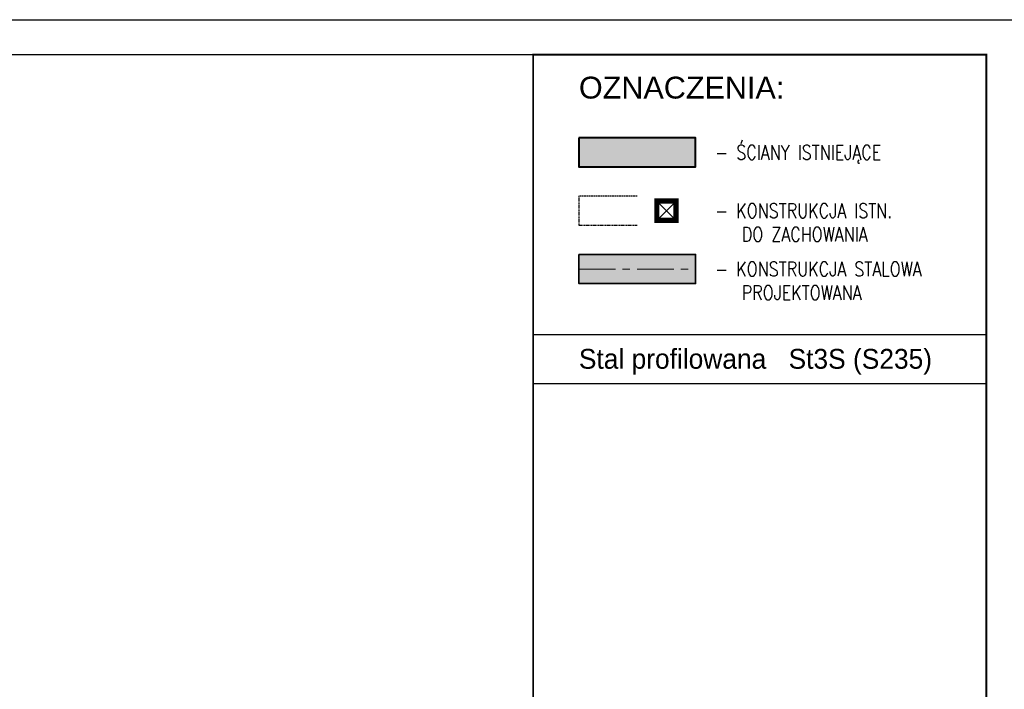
# Model space of a CAD drawing. Extents: x 678233 to 771511, y -128679 to -91169.
# Tile 16 of 62: x 763166 to 764010, y -103476 to -102902. Entities that reach past the tile are written whole.
import ezdxf
from ezdxf.enums import TextEntityAlignment as Align

# ---------------------------------------------------------------- set-up
doc = ezdxf.new("R2010")
doc.units = 0
doc.linetypes.add('CENTER', pattern=[2, 1.25, -0.25, 0.25, -0.25])
doc.linetypes.add('DASHED', pattern=[0.75, 0.5, -0.25])
for name, color, linetype in [('K-belki stalowe hach', 204, 'CONTINUOUS'), ('K-hatch', 8, 'CONTINUOUS'), ('K-opisy3', 30, 'CONTINUOUS'), ('K-przerywana', 8, 'DASHED'), ('K-ramka', 1, 'CONTINUOUS'), ('K-słupy', 6, 'CONTINUOUS'), ('K-tabelka', 1, 'CONTINUOUS'), ('ramka', 2, 'CONTINUOUS')]:
    doc.layers.add(name, color=color, linetype=linetype)
for name, color, linetype, lineweight in [('K-opisy', 2, 'CONTINUOUS', 18), ('K-osie', 1, 'CENTER', 5), ('K-stal wzmocnienia', 200, 'CONTINUOUS', 35), ('K-ściany istniejące', 12, 'CONTINUOUS', 40)]:
    doc.layers.add(name, color=color, linetype=linetype, lineweight=lineweight)
doc.styles.add('A-arial', font='arial.ttf')
doc.styles.add('ARIELCE', font='arial.ttf', dxfattribs={"width": 0.9})
doc.styles.add('ROMANS', font='romans.shx', dxfattribs={"width": 0.6})

msp = doc.modelspace()

# ---------------------------------------------------------------- hatches: boundary and pattern name
at = {"layer": 'K-belki stalowe hach', "linetype": 'ByBlock', "ltscale": 25}
h = msp.add_hatch(color=256, dxfattribs=at)
h.dxf.hatch_style = 1
h.paths.add_polyline_path([(763745.06, -103127.79), (763745.06, -103102.79), (763645.06, -103102.79), (763645.06, -103127.79)])
at = {"layer": 'K-hatch', "ltscale": 100}
msp.add_hatch(color=254, dxfattribs=at).paths.add_polyline_path([(763745.06, -103027.79), (763745.06, -103002.79), (763645.06, -103002.79), (763645.06, -103027.79)])

# ---------------------------------------------------------------- linework, layer by layer
at = {"layer": 'K-osie', "ltscale": 25, "elevation": -49777.13}
msp.add_lwpolyline([(763645.06, -103115.29), (763745.06, -103115.29)], dxfattribs=at)
at = {"layer": 'K-przerywana', "color": 160, "ltscale": 2, "elevation": -49777.13}
for points in [[(763645.06, -103052.79), (763645.06, -103077.79), (763695.06, -103077.79)], [(763695.06, -103052.79), (763645.06, -103052.79)]]:
    msp.add_lwpolyline(points, dxfattribs=at)
at = {"layer": 'K-ramka', "color": 3, "const_width": 1.63}
msp.add_lwpolyline([(763994.31, -102931.51), (763605.87, -102931.51), (763605.87, -104356.51), (763994.31, -104356.51)], close=True, dxfattribs=at)
at = {"layer": 'K-stal wzmocnienia', "color": 2, "elevation": -49777.13}
msp.add_lwpolyline([(763645.06, -103102.79), (763645.06, -103127.79), (763745.06, -103127.79), (763745.06, -103102.79), (763645.06, -103102.79)], dxfattribs=at)
at = {"layer": 'K-słupy', "color": 160, "ltscale": 2, "const_width": 4.5, "elevation": -49777.13}
msp.add_lwpolyline([(763711.83, -103057.06), (763728.33, -103057.06), (763728.33, -103073.56), (763711.83, -103073.56)], close=True, dxfattribs=at)
at = {"layer": 'K-słupy', "color": 160, "ltscale": 2, "elevation": -49777.13}
for points in [[(763711.83, -103057.06), (763728.33, -103073.56)], [(763711.83, -103073.56), (763728.33, -103057.06)]]:
    msp.add_lwpolyline(points, dxfattribs=at)
at = {"layer": 'K-tabelka', "elevation": -49777.13}
msp.add_lwpolyline([(763605.87, -103171.54), (763994.31, -103171.54), (763994.31, -102931.51), (763605.87, -102931.51)], close=True, dxfattribs=at)
at = {"layer": 'K-tabelka'}
msp.add_lwpolyline([(763605.87, -103171.54), (763994.31, -103171.54), (763994.31, -103213.81), (763605.87, -103213.81)], close=True, dxfattribs=at)
at = {"layer": 'K-ściany istniejące', "elevation": -49777.13}
msp.add_lwpolyline([(763645.06, -103002.79), (763645.06, -103027.79), (763745.06, -103027.79), (763745.06, -103002.79), (763645.06, -103002.79)], dxfattribs=at)
at = {"layer": 'ramka', "color": 1}
msp.add_lwpolyline([(761924.31, -102901.51), (764024.31, -102901.51), (764024.31, -104386.51), (761924.31, -104386.51)], close=True, dxfattribs=at)
at = {"layer": 'ramka', "color": 3}
msp.add_lwpolyline([(761994.31, -104356.51), (763994.31, -104356.51), (763994.31, -102931.51), (761994.31, -102931.51)], close=True, dxfattribs=at)

# ---------------------------------------------------------------- texts
at = {"layer": 'K-opisy', "color": 4, "linetype": 'Continuous', "style": 'A-arial'}
msp.add_text('OZNACZENIA:', height=18.75, dxfattribs=at).set_placement((763733.11, -102959.74, -49777.13), align=Align.MIDDLE)
at = {"layer": 'K-opisy', "style": 'ROMANS', "width": 0.8}
for s, p in [('- ŚCIANY ISTNIEJĄCE', (763761.96, -103021.54, -49777.13)), ('- KONSTRUKCJA ISTN.', (763761.96, -103071.54, -49777.13)), ('DO ZACHOWANIA', (763784.67, -103091.82, -49777.13)), ('- KONSTRUKCJA STALOWA', (763761.96, -103121.54, -49777.13)), ('PROJEKTOWANA', (763784.67, -103141.82, -49777.13))]:
    msp.add_text(s, height=12.5, dxfattribs=at).set_placement(p)
at = {"layer": 'K-opisy3', "color": 4, "style": 'ARIELCE', "width": 0.95}
for s, p in [('Stal profilowana', (763645.06, -103200.79, -49777.13)), ('St3S (S235)', (763824.8, -103200.79, 92264.67))]:
    msp.add_text(s, height=17.01, dxfattribs=at).set_placement(p)

doc.saveas('drawing.dxf')
